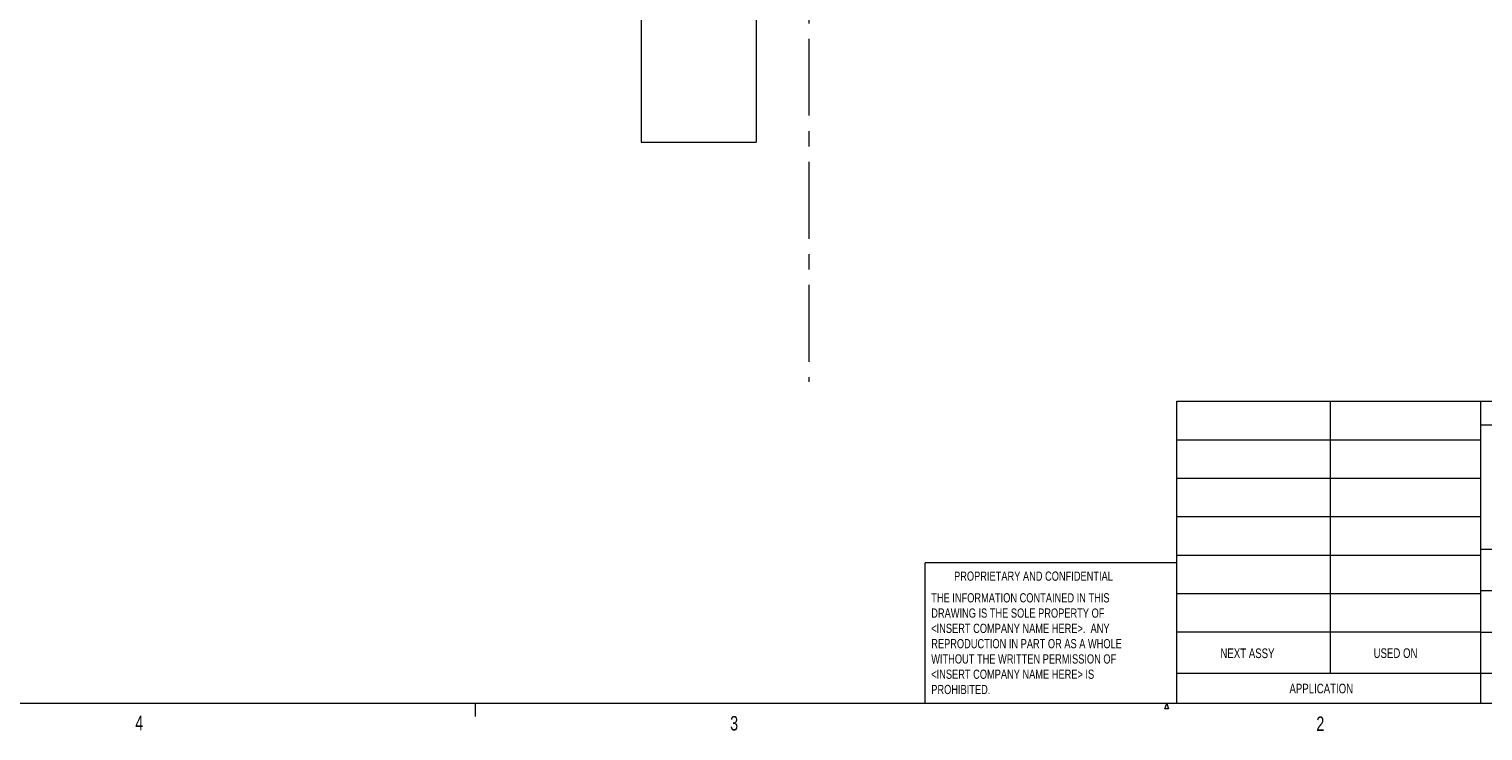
# Model space of a CAD drawing. Header units: inches. Extents: x 0.3 to 33.9, y 0.2 to 21.6.
# Tile 7 of 25: x 18.2 to 27.7, y 0.2 to 4.8. Entities that reach past the tile are written whole.
import ezdxf

# ---------------------------------------------------------------- set-up
doc = ezdxf.new("R2010")
doc.units = ezdxf.units.IN
doc.header["$MEASUREMENT"] = 0
doc.linetypes.add('CENTERX2', pattern=[0.8, 0.5, -0.1, 0.1, -0.1])
doc.layers.add('SLD-0', color=7, linetype='Continuous', lineweight=15)
doc.styles.add('SLDTEXTSTYLE0', font='TXT', dxfattribs={"width": 0.75})

# ---------------------------------------------------------------- blocks, each defined once
blk = doc.blocks.new('SW_NOTE_2')
at = {"color": 0, "linetype": 'Continuous', "lineweight": 0, "char_height": 0.06, "attachment_point": 1, "style": 'SLDTEXTSTYLE0'}
for s, insert in [('THE INFORMATION CONTAINED IN THIS', (0, 0.0773)), ('DRAWING IS THE SOLE PROPERTY OF', (0, -0.022)), ('<INSERT COMPANY NAME HERE>.  ANY', (0, -0.1214)), ('REPRODUCTION IN PART OR AS A WHOLE', (0, -0.2208)), ('WITHOUT THE WRITTEN PERMISSION OF', (0, -0.3201)), ('<INSERT COMPANY NAME HERE> IS', (0, -0.4195)), ('PROHIBITED.', (0, -0.5189))]:
    blk.add_mtext(s, dxfattribs=dict(at, insert=insert))

msp = doc.modelspace()

# ---------------------------------------------------------------- linework, layer by layer
at = {"color": 7, "linetype": 'Continuous', "lineweight": 15}
for p, q in [((22.2273, 5.0249), (22.2273, 4.06)), ((22.9773, 5.0249), (22.9773, 4.06)), ((22.2273, 4.06), (22.2273, 4.0599)), ((22.2273, 4.0599), (22.9773, 4.0599)), ((22.9773, 4.06), (22.9773, 4.0599))]:
    msp.add_line(p, q, dxfattribs=at)
at = {"color": 7, "linetype": 'Continuous', "lineweight": 0}
for p, q in [((25.714, 2.3749), (33.5229, 2.3749)), ((25.714, 0.4106), (25.714, 2.3749)), ((26.712, 2.3749), (26.712, 0.6069)), ((27.6911, 0.4106), (27.6911, 2.3749)), ((29.0726, 2.2206), (27.6911, 2.2206)), ((25.714, 2.1249), (27.6911, 2.1249)), ((25.714, 1.8749), (27.6911, 1.8749)), ((25.714, 1.6249), (27.6911, 1.6249)), ((24.0768, 0.4106), (24.0768, 1.3249)), ((25.714, 1.3249), (24.0768, 1.3249)), ((25.714, 1.3749), (27.6911, 1.3749)), ((27.6911, 1.4143), (29.0726, 1.4143)), ((27.6911, 1.1443), (29.0726, 1.1443)), ((25.714, 1.1249), (27.6911, 1.1249)), ((25.714, 0.8749), (27.6911, 0.8749)), ((27.6911, 0.8743), (29.0726, 0.8743)), ((25.714, 0.6069), (29.0726, 0.6069)), ((33.5229, 0.4106), (0.5229, 0.4106)), ((21.1479, 0.4106), (21.1479, 0.3258)), ((25.6344, 0.376), (25.6476, 0.4106)), ((25.6476, 0.4106), (25.6602, 0.376)), ((25.6602, 0.376), (25.6344, 0.376))]:
    msp.add_line(p, q, dxfattribs=at)
at = {"layer": 'SLD-0', "linetype": 'CENTERX2', "lineweight": 0}
msp.add_line((23.319, 15.9322), (23.319, 2.501), dxfattribs=at)

# ---------------------------------------------------------------- block references
at = {"color": 7, "linetype": 'Continuous', "lineweight": 0}
msp.add_blockref('SW_NOTE_2', (24.1156, 1.0499), dxfattribs=at)

# ---------------------------------------------------------------- texts
at = {"color": 7, "linetype": 'Continuous', "lineweight": 0, "attachment_point": 1, "style": 'SLDTEXTSTYLE0'}
for s, insert, char_height in [('PROPRIETARY AND CONFIDENTIAL', (24.2642, 1.2682), 0.06), ('NEXT ASSY', (25.997, 0.7677), 0.0625), ('USED ON', (26.9935, 0.7688), 0.0625), ('APPLICATION', (26.4461, 0.5385), 0.0625), ('4', (18.9365, 0.3303), 0.0938), ('3', (22.8071, 0.3283), 0.0938), ('2', (26.6209, 0.3255), 0.0938)]:
    msp.add_mtext(s, dxfattribs=dict(at, insert=insert, char_height=char_height))

doc.saveas('drawing.dxf')
